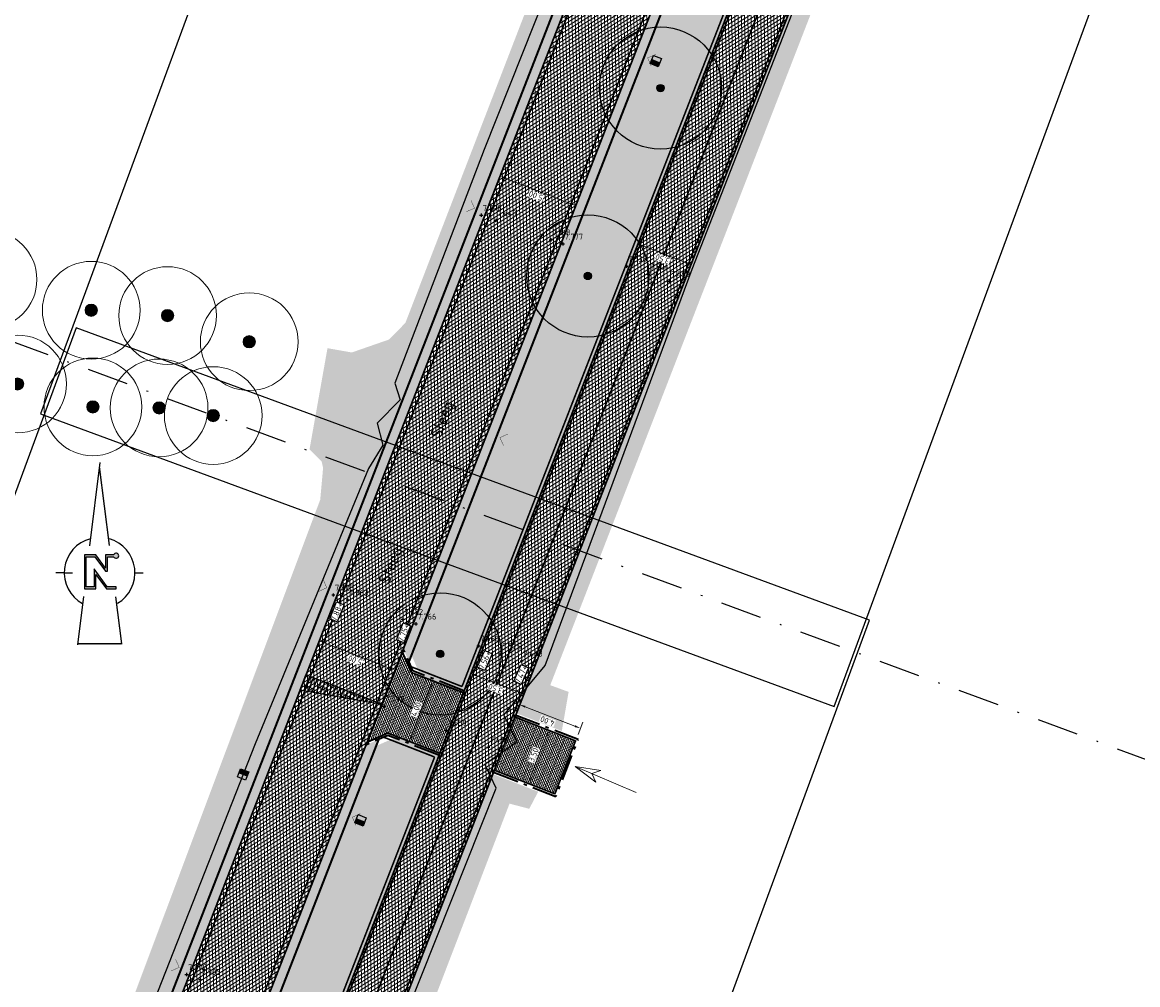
# Model space of a CAD drawing. Header units: metres. Extents: x 157685 to 160831, y 403691 to 406312.
# Tile 106 of 134: x 159991 to 160060, y 405429 to 405488. Entities that reach past the tile are written whole.
import ezdxf
from ezdxf.enums import TextEntityAlignment as Align

# ---------------------------------------------------------------- set-up
doc = ezdxf.new("R2010")
doc.units = ezdxf.units.M
doc.header["$PDMODE"] = 35
for name, pattern in [('DASHDOT2', [12.7, 6.35, -3.175, 0, -3.175]), ('VH-OPSLUITBAND_120X250', [26, 16, -4, 2, -4]), ('VW-1-3_STREEP', [4, 1, -3]), ('VW-30-270_STREEP', [3, 0.3, -2.7])]:
    doc.linetypes.add(name, pattern=pattern)
doc.layers.get('Defpoints').update_dxf_attribs({"color": 171})
for name, color, linetype, lineweight in [('B-WE-GR-BOOM-S', 90, 'Continuous', 25), ('B-WE-GR-BOOM-S (ingemeten)', 90, 'Continuous', 25), ('B-WE-OG-HOOGTEPUNT-S', 7, 'Continuous', 25), ('B-WE-OG-HOOGTEPUNT-T18', 10, 'Continuous', 18), ('B-WE-OG-TOPOGRAFIE-T35', 7, 'Continuous', 35), ('B-WE-OG-TOPOGRAFIE_INRIT-G', 10, 'Continuous', 18), ('N-WE-GR-DOORWORTELBARE RUIMTE-G', 80, 'Continuous', 35), ('N-WE-GR-GRAS-A', 62, 'Continuous', 18), ('N-WE-GW-HOOGTE_AFWERKHOOGTE-T25', 7, 'Continuous', 25), ('N-WE-VH-GESLOTENVERHARDING_ASFALT-A-200', 253, 'Continuous', 18), ('N-WE-VH-HALFVERHARDING_GRASBETONSTEEN-A-200', 132, 'Continuous', 18), ('N-WE-VH-HALFVERHARDING_GRASBETONSTEEN-G', 7, 'Continuous', 35), ('N-WE-VH-KANTOPSLUITING_OPSLUITBAND_120X250-G', 4, 'VH-OPSLUITBAND_120X250', 35), ('N-WE-VH-KANTVERHARDING-G', 7, 'Continuous', 30), ('N-WE-VH-M', 7, 'Continuous', 18), ('N-WE-VH-OPENVERHARDING_BETONSTRAATSTEEN-A-200', 252, 'Continuous', 18), ('N-WE-VH-VERHARDING_ASFALT-A', 252, 'Continuous', 18), ('N-WE-VW-MARKERING_LANGS_STREEP_13_010-G', 7, 'VW-1-3_STREEP', 13), ('N-WE-VW-MARKERING_LANGS_STREEP_30270_010-G', 7, 'VW-30-270_STREEP', 13), ('N-WE-VW-MARKERING_LANGS_STREEP_DOORGETROKKEN_010-G', 7, 'Continuous', 13), ('X-XX-AL-BLADVERWIJZING_AS-G', 7, 'DASHDOT2', 25), ('X-XX-AL-ORIENTATIE-S', 7, 'Continuous', 25)]:
    doc.layers.add(name, color=color, linetype=linetype, lineweight=lineweight)
doc.layers.add('Iv-a-afwateringsprofiel', color=5, linetype='Continuous')
doc.styles.add('NLCS-ISO', font='NLCS-ISO.TTF')
doc.styles.add('NLCS-ISO-M200-T18', font='NLCS-ISO.TTF', dxfattribs={"height": 0.36})
doc.styles.add('NLCS-ISO-M200-T35', font='NLCS-ISO.TTF', dxfattribs={"height": 0.7})
doc.dimstyles.new('NLCS-M200-T18-PIJL_L2_H2', dxfattribs={"dimscale": 0.2, "dimtxt": 0.36, "dimasz": 1.8, "dimexe": 2, "dimexo": 2, "dimgap": 0.7, "dimtad": 1, "dimzin": 0, "dimdsep": 46, "dimtxsty": 'NLCS-ISO-M200-T18', "dimcen": 0, "dimdle": 2, "dimclrd": 256, "dimclre": 256, "dimclrt": 256, "dimazin": 0, "dimtfac": 1, "dimtofl": 0, "dimtmove": 0, "dimatfit": 3, "dimfxl": 2, "dimfxlon": 1, "dimtfill": 1, "dimtfillclr": 256, "dimtolj": 1, "dimtzin": 0, "dimlwd": -1, "dimlwe": -1, "dimarcsym": 0})
pattern_1 = [(0, (0, 0), (1, 1), [0.12, -0.8]), (45, (0.4, 0.2), (-0.113137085, 1.8667619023), [0.12, -0.8]), (30, (0.08, 0.12), (0.2274613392, 1.2860254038), [0.12, -0.8]), (15, (0.32, 0.48), (0.3856270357, 0.724494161), [0.12, -0.8]), (135, (0.16, 2), (-0.02828427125, -0.6505382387), [0.12, -0.8]), (150, (1.2, 0.4), (0.2156921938, -0.5864101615), [0.12, -0.8]), (165, (0.24, 0.04), (0.1434520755, -0.7010146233), [0.12, -0.8]), (85, (0.4, 0.4), (-0.8726773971, 1.0400164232), [0.12, -0.8]), (100, (0, 0), (-1.1121176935, 0.7787131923), [0.12, -0.8])]
pattern_2 = [(45, (0, 0), (-0.19798989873, 0.19798989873), [0.14, -0.14]), (135, (0, 0), (-0.19798989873, -0.19798989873), [0.14, -0.14]), (45, (-0.099, 0.099), (-0.19798989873, 0.19798989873), [0.14, -0.14]), (135, (0.099, 0.099), (-0.19798989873, -0.19798989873), [0.14, -0.14])]

# ---------------------------------------------------------------- blocks, each defined once
blk = doc.blocks.new('inrit')
at = {"linetype": 'Continuous'}
for p, q in [((0, 0), (4.064, 0)), ((4.064, 0), (2.532, 0.38)), ((2.532, 0.38), (2.971, 0)), ((4.064, 0), (2.532, -0.38)), ((2.532, -0.38), (2.971, 0))]:
    blk.add_line(p, q, dxfattribs=at)
blk = doc.blocks.new('Noordpijl Advin')
blk.add_hatch(color=256).paths.add_polyline_path([(2.18, 2.74), (0.92, 2.74), (0.92, 0.69), (-0.59, 2.74), (-2.32, 2.74), (-2.32, -2.44), (-0.56, -2.44), (-0.56, -0.24), (1.04, -2.44), (2.54, -2.44), (2.54, -2.17), (1.18, -2.17), (-0.83, 0.59), (-0.83, -2.17), (-2.05, -2.17), (-2.05, 2.47), (-0.72, 2.47), (0.91, 0.24), (1.19, 0.24), (1.19, 2.47), (2.18, 2.47, 5.532946)])
for p, q in [((0.03, 16.93), (-1.54, 4.14)), ((-2.5, -3.65), (-3.41, -11.07))]:
    blk.add_line(p, q)
for points in [[(-0.05, 16.28), (1.46, 4.17)], [(-5.42, 0), (-6.7, 0)], [(-5.42, 0), (-4.14, 0)], [(5.42, 0), (6.7, 0)], [(2.44, -3.69), (3.34, -10.91), (-3.39, -10.91)]]:
    blk.add_lwpolyline(points)
blk.add_lwpolyline([(2.18, 2.74), (0.92, 2.74), (0.92, 0.69), (-0.59, 2.74), (-2.32, 2.74), (-2.32, -2.44), (-0.56, -2.44), (-0.56, -0.24), (1.04, -2.44), (2.54, -2.44), (2.54, -2.17), (1.18, -2.17), (-0.83, 0.59), (-0.83, -2.17), (-2.05, -2.17), (-2.05, 2.47), (-0.72, 2.47), (0.91, 0.24), (1.19, 0.24), (1.19, 2.47), (2.18, 2.47), (2.18, 2.47, 5.532946)], format="xyb", close=True)
for start, end in [(105.0458, 240.9591), (300.177, 74.0417)]:
    blk.add_arc((0, 0), 5.42, start, end)
for points in [[(-0.05, 16.28), (0.03, 16.93), (1.46, 4.17), (1.63, 4.11)], [(2.42, -3.7), (2.57, -3.59), (3.34, -10.91), (3.52, -11.07)], [(-3.41, -11.07), (-3.39, -10.91), (3.52, -11.07), (3.34, -10.91)]]:
    blk.add_solid(points)
blk = doc.blocks.new('*D837')
at = {"layer": 'Defpoints', "color": 0, "transparency": 16777216}
for p in [(160016.36, 405447.192), (160016.36, 405447.192), (160014.91, 405443.464)]:
    blk.add_point(p, dxfattribs=at)
at = {"layer": 'N-WE-VH-M', "transparency": 16777216}
for p, q in [((160016.36, 405447.192), (160016.733, 405447.047)), ((160015.04, 405443.8), (160016.23, 405446.857)), ((160014.91, 405443.464), (160015.282, 405443.319))]:
    blk.add_line(p, q, dxfattribs=at)
for points in [[(160016.174, 405446.878), (160016.285, 405446.835), (160016.36, 405447.192)], [(160014.984, 405443.822), (160015.096, 405443.778), (160014.91, 405443.464)]]:
    blk.add_solid(points, dxfattribs=at)
at = {"layer": 'N-WE-VH-M', "transparency": 16777216, "insert": (160015.337, 405445.444), "char_height": 0.36, "attachment_point": 5, "rotation": 68.74032, "style": 'NLCS-ISO-M200-T18', "bg_fill": 3, "box_fill_scale": 1.1, "bg_fill_color": 256, "bg_fill_true_color": 13158600, "bg_fill_transparency": 0}
blk.add_mtext('\\A1;4.00', dxfattribs=at)
blk = doc.blocks.new('*D838')
at = {"layer": 'Defpoints', "color": 0, "transparency": 16777216}
for p in [(160023.479, 405444.154), (160023.479, 405444.154), (160022.21, 405440.892)]:
    blk.add_point(p, dxfattribs=at)
at = {"layer": 'N-WE-VH-M', "transparency": 16777216}
for p, q in [((160023.479, 405444.154), (160023.852, 405444.009)), ((160022.34, 405441.228), (160023.348, 405443.819)), ((160022.21, 405440.892), (160022.582, 405440.747))]:
    blk.add_line(p, q, dxfattribs=at)
for points in [[(160023.292, 405443.84), (160023.404, 405443.797), (160023.479, 405444.154)], [(160022.284, 405441.25), (160022.396, 405441.206), (160022.21, 405440.892)]]:
    blk.add_solid(points, dxfattribs=at)
at = {"layer": 'N-WE-VH-M', "transparency": 16777216, "insert": (160022.546, 405442.639), "char_height": 0.36, "attachment_point": 5, "rotation": 68.74032, "style": 'NLCS-ISO-M200-T18', "bg_fill": 3, "box_fill_scale": 1.1, "bg_fill_color": 256, "bg_fill_true_color": 13158600, "bg_fill_transparency": 0}
blk.add_mtext('\\A1;3.50', dxfattribs=at)
blk = doc.blocks.new('*D839')
at = {"layer": 'Defpoints', "color": 0, "transparency": 16777216}
for p in [(160021.692, 405445.727), (160021.395, 405444.965), (160025.123, 405443.515)]:
    blk.add_point(p, dxfattribs=at)
at = {"layer": 'N-WE-VH-M', "transparency": 16777216}
for p, q in [((160021.547, 405445.355), (160021.837, 405446.1)), ((160025.084, 405444.408), (160022.027, 405445.597)), ((160025.275, 405443.904), (160025.565, 405444.65))]:
    blk.add_line(p, q, dxfattribs=at)
for points in [[(160022.006, 405445.541), (160022.049, 405445.653), (160021.692, 405445.727)], [(160025.062, 405444.352), (160025.106, 405444.463), (160025.42, 405444.277)]]:
    blk.add_solid(points, dxfattribs=at)
at = {"layer": 'N-WE-VH-M', "transparency": 16777216, "insert": (160023.397, 405444.721), "char_height": 0.36, "attachment_point": 5, "rotation": 158.74032, "style": 'NLCS-ISO-M200-T18', "bg_fill": 3, "box_fill_scale": 1.1, "bg_fill_color": 256, "bg_fill_true_color": 13158600, "bg_fill_transparency": 0}
blk.add_mtext('\\A1;4.00', dxfattribs=at)
blk = doc.blocks.new('*D845')
at = {"layer": 'Defpoints', "color": 0, "transparency": 16777216}
for p in [(160009.378, 405449.656), (160009.378, 405449.656), (160014.038, 405447.843)]:
    blk.add_point(p, dxfattribs=at)
at = {"layer": 'N-WE-VH-M', "transparency": 16777216}
for p, q in [((160009.378, 405449.656), (160009.523, 405450.029)), ((160013.703, 405447.973), (160009.714, 405449.525)), ((160014.038, 405447.843), (160014.183, 405448.216))]:
    blk.add_line(p, q, dxfattribs=at)
for points in [[(160009.692, 405449.469), (160009.736, 405449.581), (160009.378, 405449.656)], [(160013.681, 405447.918), (160013.724, 405448.029), (160014.038, 405447.843)]]:
    blk.add_solid(points, dxfattribs=at)
at = {"layer": 'N-WE-VH-M', "transparency": 16777216, "insert": (160011.592, 405448.451), "char_height": 0.36, "attachment_point": 5, "rotation": 158.74032, "style": 'NLCS-ISO-M200-T18', "bg_fill": 3, "box_fill_scale": 1.1, "bg_fill_color": 256, "bg_fill_true_color": 13158600, "bg_fill_transparency": 0}
blk.add_mtext('\\A1;5.00', dxfattribs=at)
blk = doc.blocks.new('*D846')
at = {"layer": 'Defpoints', "color": 0, "transparency": 16777216}
for p in [(160018.683, 405447.648), (160021.945, 405446.379), (160021.945, 405446.379)]:
    blk.add_point(p, dxfattribs=at)
at = {"layer": 'N-WE-VH-M', "transparency": 16777216}
for p, q in [((160018.683, 405447.648), (160018.828, 405448.02)), ((160019.019, 405447.517), (160021.61, 405446.509)), ((160021.945, 405446.379), (160022.09, 405446.751))]:
    blk.add_line(p, q, dxfattribs=at)
for points in [[(160018.997, 405447.461), (160019.041, 405447.573), (160018.683, 405447.648)], [(160021.588, 405446.453), (160021.631, 405446.565), (160021.945, 405446.379)]]:
    blk.add_solid(points, dxfattribs=at)
at = {"layer": 'N-WE-VH-M', "transparency": 16777216, "insert": (160020.198, 405446.715), "char_height": 0.36, "attachment_point": 5, "rotation": 158.74032, "style": 'NLCS-ISO-M200-T18', "bg_fill": 3, "box_fill_scale": 1.1, "bg_fill_color": 256, "bg_fill_true_color": 13158600, "bg_fill_transparency": 0}
blk.add_mtext('\\A1;3.50', dxfattribs=at)
blk = doc.blocks.new('*D847')
at = {"layer": 'Defpoints', "color": 0, "transparency": 16777216}
for p in [(160020.471, 405478.167), (160020.471, 405478.167), (160025.131, 405476.354)]:
    blk.add_point(p, dxfattribs=at)
at = {"layer": 'N-WE-VH-M', "transparency": 16777216}
for p, q in [((160020.471, 405478.167), (160020.616, 405478.54)), ((160024.796, 405476.485), (160020.807, 405478.037)), ((160025.131, 405476.354), (160025.276, 405476.727))]:
    blk.add_line(p, q, dxfattribs=at)
for points in [[(160020.785, 405477.981), (160020.829, 405478.093), (160020.471, 405478.167)], [(160024.774, 405476.429), (160024.817, 405476.541), (160025.131, 405476.354)]]:
    blk.add_solid(points, dxfattribs=at)
at = {"layer": 'N-WE-VH-M', "transparency": 16777216, "insert": (160022.685, 405476.963), "char_height": 0.36, "attachment_point": 5, "rotation": 158.74032, "style": 'NLCS-ISO-M200-T18', "bg_fill": 3, "box_fill_scale": 1.1, "bg_fill_color": 256, "bg_fill_true_color": 13158600, "bg_fill_transparency": 0}
blk.add_mtext('\\A1;5.00', dxfattribs=at)
blk = doc.blocks.new('*D848')
at = {"layer": 'Defpoints', "color": 0, "transparency": 16777216}
for p in [(160028.941, 405474.013), (160032.203, 405472.744), (160032.203, 405472.744)]:
    blk.add_point(p, dxfattribs=at)
at = {"layer": 'N-WE-VH-M', "transparency": 16777216}
for p, q in [((160028.941, 405474.013), (160029.086, 405474.385)), ((160029.277, 405473.882), (160031.868, 405472.874)), ((160032.203, 405472.744), (160032.348, 405473.116))]:
    blk.add_line(p, q, dxfattribs=at)
for points in [[(160029.255, 405473.826), (160029.299, 405473.938), (160028.941, 405474.013)], [(160031.846, 405472.818), (160031.889, 405472.93), (160032.203, 405472.744)]]:
    blk.add_solid(points, dxfattribs=at)
at = {"layer": 'N-WE-VH-M', "transparency": 16777216, "insert": (160030.456, 405473.08), "char_height": 0.36, "attachment_point": 5, "rotation": 158.74032, "style": 'NLCS-ISO-M200-T18', "bg_fill": 3, "box_fill_scale": 1.1, "bg_fill_color": 256, "bg_fill_true_color": 13158600, "bg_fill_transparency": 0}
blk.add_mtext('\\A1;3.50', dxfattribs=at)
blk = doc.blocks.new('SGR-BOOM_GBKN-SO')
at = {"linetype": 'ByBlock', "lineweight": 18}
h = blk.add_hatch(color=0, dxfattribs=at)
h.dxf.hatch_style = 1
edge = h.paths.add_edge_path()
edge.add_arc((0, 0), 0.25, 0, 360)
at = {"color": 0, "linetype": 'ByBlock', "lineweight": 18}
for radius in [2, 0.25]:
    blk.add_circle((0, 0), radius, dxfattribs=at)
at = {"color": 0, "linetype": 'ByBlock', "lineweight": 18, "style": 'NLCS-ISO'}
blk.add_attdef('SOORT', (2.5, 0), '', height=1.5, dxfattribs=at)
blk = doc.blocks.new('SGR-BOOM_01')
at = {"ltscale": 0.1}
h = blk.add_hatch(color=256, dxfattribs=at)
edge = h.paths.add_edge_path()
edge.add_arc((0, 0), 0.15, 0, 360)
for radius in [2.5, 0.045]:
    blk.add_circle((0, 0), radius)
blk.add_circle((0, 0), 0.15, dxfattribs=at)
blk = doc.blocks.new('SOG-HOOGTEPUNT-SO')
for p, q in [((-0.5, 0), (0.5, 0)), ((0, 0.5), (0, -0.5))]:
    blk.add_line(p, q)
blk = doc.blocks.new('*U877')
h = blk.add_hatch()
h.set_pattern_fill('AMO-BODEM_LEEM', color=256, scale=0.1, angle=135, pattern_type=2)
h.set_pattern_definition([(270, (2.00026, -1.5295), (0.25, -6e-17), [])])
h.paths.add_polyline_path([(5, 0), (5, 1), (0, 0)])
blk.add_lwpolyline([(5, 0), (5, 1), (0, 0)], close=True)
blk = doc.blocks.new('*U887')
at = {"true_color": 0xff0000}
h = blk.add_hatch(dxfattribs=at)
h.set_pattern_fill('ANGLE', color=1)
h.set_pattern_definition([(0, (-159856.017, -405056.472), (0, 6.985), [5.08, -1.905]), (90, (-159856.017, -405056.472), (-6.985, 4e-16), [5.08, -1.905])])
h.paths.add_polyline_path([(-0.27, 0), (0, 0), (0, 0.54), (-0.27, 0.54)])
h = blk.add_hatch(color=1, dxfattribs=at)
h.dxf.hatch_style = 1
h.paths.add_polyline_path([(-0.27, 0), (0, 0), (0, 0.54), (-0.27, 0.54)])
for points in [[(-0.27, 0.54), (0.27, 0.54), (0.27, 0), (-0.27, 0), (-0.27, 0.54)], [(0, 0.54), (0, 0)]]:
    blk.add_lwpolyline(points)

msp = doc.modelspace()

# ---------------------------------------------------------------- hatches: boundary and pattern name
at = {"layer": 'N-WE-GR-GRAS-A'}
h = msp.add_hatch(dxfattribs=at)
h.set_pattern_fill('AGR-GRAS_01-SO', color=256, scale=0.04, pattern_type=2)
h.set_pattern_definition(pattern_1)
h.paths.add_polyline_path([(159817.88, 405032.362, -0.424454), (159807.644, 405029.435), (159804.914, 405031.014), (159806.699, 405031.374), (159807.04, 405031.16), (159809.611, 405030.341), (159812.223, 405030.001), (159814.279, 405030.385), (159814.444, 405031.62), (159813.956, 405032.225), (159812.24, 405033.242), (159814.061, 405034.81), (159814.821, 405034.474), (159815.499, 405034.412), (159816.417, 405034.658), (159816.957, 405035.035), (159820.306, 405041.495), (159822.354, 405045.432), (159826.608, 405053.294), (159829.725, 405059.052), (159832.692, 405064.536), (159835.745, 405070.219), (159838.974, 405076.357), (159841.673, 405081.486), (159844.782, 405087.395), (159847.856, 405093.237), (159850.968, 405099.349), (159854.692, 405106.67), (159860.211, 405117.424), (159863.424, 405123.362), (159868.745, 405133.193), (159871.694, 405138.643), (159873.819, 405142.569), (159873.564, 405143.583), (159872.949, 405144.16), (159873.919, 405145.714), (159874.706, 405145.546), (159875.891, 405145.955), (159876.272, 405146.354), (159878.915, 405151.37), (159881.626, 405156.547), (159887.3, 405167.379), (159892.348, 405177.017), (159893.538, 405179.288), (159894.727, 405181.558), (159894.969, 405183.164), (159894.413, 405184.005), (159892.825, 405184.615), (159896.102, 405188.599), (159896.903, 405188.438), (159898.181, 405188.684), (159899.684, 405190.033), (159902.693, 405195.871), (159907.587, 405205.368), (159913.308, 405216.471), (159918.345, 405227.099), (159923.398, 405237.862), (159925.996, 405243.395), (159929.861, 405251.628), (159929.911, 405253.028), (159929.35, 405253.63), (159928.363, 405254.141), (159928.977, 405259.516), (159929.897, 405259.351), (159931.062, 405259.363), (159932.331, 405262.333), (159931.733, 405263.36), (159931.174, 405263.618), (159932.61, 405267.191), (159933.738, 405266.939), (159934.813, 405267.403), (159935.788, 405268.797), (159941.199, 405282.588), (159944.925, 405292.087), (159949.226, 405303.047), (159953.271, 405313.358), (159953.284, 405314.495), (159952.883, 405315.118), (159952.236, 405315.511), (159951.529, 405315.708), (159958.367, 405330.954), (159959.877, 405331.032), (159960.96, 405331.735), (159963.545, 405338.749), (159973.564, 405364.96), (159984.162, 405391.33), (159983.822, 405392.929), (159983.104, 405393.589), (159982.386, 405393.853), (159984.688, 405397.951), (159985.985, 405397.984), (159987.076, 405398.897), (159989.441, 405405.903), (159988.08, 405407.062), (159988.527, 405412.178), (159989.913, 405411.732), (159991.291, 405411.789), (159992.095, 405412.104), (159998.54, 405429.26), (160007.144, 405452.168), (160009.451, 405458.31), (160009.626, 405460.261), (160009.534, 405460.661), (160008.794, 405461.402), (160009.895, 405467.605), (160011.385, 405467.341), (160013.662, 405468.133), (160014.677, 405469.155), (160026.945, 405500.93), (160034.732, 405521.157), (160042.307, 405541.725), (160047.868, 405557.494), (160047.613, 405559.249), (160046.719, 405560.154), (160045.615, 405560.352), (160047.615, 405564.794), (160048.822, 405564.245), (160050.393, 405564.15), (160050.929, 405564.713), (160051.128, 405565.102), (160051.131, 405565.949), (160048.346, 405567.585), (160050.106, 405571.699), (160050.699, 405570.911), (160051.669, 405570.665), (160053.018, 405570.643), (160053.937, 405571.219), (160058.546, 405583.325), (160064.681, 405599.441), (160069.547, 405612.223), (160069.547, 405613.704), (160068.895, 405614.706), (160068.177, 405615.094), (160070.544, 405619.483), (160072.047, 405619.276), (160073.333, 405619.76), (160078.747, 405633.948), (160089.139, 405660.966), (160104.332, 405700.743), (160104.711, 405703.242), (160102.967, 405704.018), (160104.913, 405706.755), (160106.026, 405706.74), (160107.223, 405707.65), (160113.438, 405722.727), (160116.435, 405730.391), (160119.562, 405738.667), (160120.942, 405742.345), (160122.757, 405748.868), (160125.062, 405762.264), (160125.783, 405769.64), (160126.167, 405777.242), (160126.228, 405782.311), (160136.358, 405786.141), (160140.472, 405781.823, -0.371428), (160141.084, 405769.566, 0.072691), (160116.017, 405725.393), (160115.447, 405723.929), (159939.59, 405271.939, -0.029628), (159902.699, 405191.562)])
h = msp.add_hatch(dxfattribs=at)
h.set_pattern_fill('AGR-GRAS_01-SO', color=256, scale=0.04, pattern_type=2)
h.set_pattern_definition(pattern_1)
h.paths.add_polyline_path([(160046.553, 405519.278), (160043.943, 405520.294), (160042.649, 405519.724), (160015.045, 405448.777), (160015.615, 405447.482), (160018.224, 405446.467)])
h = msp.add_hatch(dxfattribs=at)
h.set_pattern_fill('AGR-GRAS_01-SO', color=256, scale=0.04, pattern_type=2)
h.set_pattern_definition(pattern_1)
h.paths.add_polyline_path([(160024.698, 405446.509), (160023.571, 405446.922), (160025.32, 405451.427), (160028.957, 405460.797), (160033.14, 405471.572), (160035.714, 405478.201), (160040.836, 405491.397), (160044.376, 405500.514), (160050.501, 405516.292), (160052.08, 405515.72), (160052.611, 405516.921), (160049.815, 405518.009), (160021.486, 405445.198), (160024.282, 405444.11)])
h = msp.add_hatch(dxfattribs=at)
h.set_pattern_fill('AGR-GRAS_01-SO', color=256, scale=0.04, pattern_type=2)
h.set_pattern_definition(pattern_1)
h.paths.add_polyline_path([(160016.774, 405442.739), (160014.164, 405443.754), (160012.87, 405443.185), (159999.325, 405408.373), (159999.894, 405407.078), (160002.504, 405406.063)])
h = msp.add_hatch(dxfattribs=at)
h.set_pattern_fill('AGR-GRAS_01-SO', color=256, scale=0.04, pattern_type=2)
h.set_pattern_definition(pattern_1)
h.paths.add_polyline_path([(160021.071, 405439.651), (160022.28, 405439.334), (160022.831, 405440.382), (160020.035, 405441.47), (160005.766, 405404.794), (160008.561, 405403.706), (160009, 405404.909), (160007.861, 405405.232), (160010.227, 405411.396), (160013.791, 405420.684), (160018.227, 405432.24)])
at = {"layer": 'N-WE-VH-GESLOTENVERHARDING_ASFALT-A-200', "true_color": 0xcf7363}
h = msp.add_hatch(dxfattribs=at)
h.set_pattern_fill('AVH-ASFALT-SO', color=23, scale=0.2, pattern_type=2)
h.set_pattern_definition([(31.649933, (159085.91157, 404918.0169), (-0.104945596, 0.170253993), []), (91.649933, (159085.91157, 404918.0169), (-0.19991708, -0.005758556), [])])
edge = h.paths.add_edge_path()
edge.add_line((160304.255, 405864.088), (160302.599, 405867.141))
edge.add_arc((160350.282, 405779.241), 100, 118.47876, 119.83115)
edge.add_line((160300.538, 405865.991), (160213.933, 405816.329))
edge.add_arc((160320.137, 405631.119), 213.5, 119.83115, 154.59169)
edge.add_line((160127.288, 405722.724), (160119.387, 405706.09))
edge.add_arc((160167.712, 405683.135), 53.5, 154.59169, 158.74032)
edge.add_line((160117.853, 405702.534), (159992.771, 405381.048))
edge.add_line((159992.771, 405381.048), (159995.433, 405378.236))
edge.add_line((159995.433, 405378.236), (160121.114, 405701.265))
edge.add_arc((160167.712, 405683.135), 50, 154.59169, 158.74032, ccw=False)
edge.add_line((160122.548, 405704.588), (160130.45, 405721.223))
edge.add_arc((160320.137, 405631.119), 210, 119.83115, 154.59169, ccw=False)
edge.add_line((160215.674, 405813.293), (160304.255, 405864.088))
at = {"layer": 'N-WE-VH-HALFVERHARDING_GRASBETONSTEEN-A-200'}
h = msp.add_hatch(dxfattribs=at)
h.set_pattern_fill('AVH-GRASBETONSTEEN_02-SO', color=256, scale=0.2, pattern_type=2)
h.set_pattern_definition(pattern_2)
h.paths.add_polyline_path([(160084.587, 405642.957), (160084.136, 405643.453), (160023.468, 405487.525), (160023.944, 405487.093)])
h = msp.add_hatch(dxfattribs=at)
h.set_pattern_fill('AVH-GRASBETONSTEEN_02-SO', color=256, scale=0.2, pattern_type=2)
h.set_pattern_definition(pattern_2)
h.paths.add_polyline_path([(160044.327, 405525.692), (160044.668, 405524.915), (160088.793, 405638.324), (160088.342, 405638.821)])
h.paths.add_polyline_path([(160042.805, 405520.125), (160042.028, 405519.784), (160027.909, 405483.495), (160028.385, 405483.063)])
h = msp.add_hatch(dxfattribs=at)
h.set_pattern_fill('AVH-GRASBETONSTEEN_02-SO', color=256, scale=0.2, pattern_type=2)
h.set_pattern_definition(pattern_2)
h.paths.add_polyline_path([(160023.944, 405487.093), (160023.468, 405487.525), (159939.59, 405271.939, -0.029628), (159902.699, 405191.562), (159853.618, 405099.44), (159854.098, 405099.065), (159903.228, 405191.28, 0.029628), (159940.149, 405271.721)])
h = msp.add_hatch(dxfattribs=at)
h.set_pattern_fill('AVH-GRASBETONSTEEN_02-SO', color=256, scale=0.2, pattern_type=2)
h.set_pattern_definition(pattern_2)
edge = h.paths.add_edge_path()
edge.add_line((159937.86, 405251.129), (159937.073, 405250.805))
edge.add_arc((159243.519, 405542.762), 752.5, 331.95211, 337.171007, ccw=False)
edge.add_line((159907.641, 405188.929), (159858.102, 405095.946))
edge.add_line((159858.102, 405095.946), (159858.582, 405095.572))
edge.add_line((159858.582, 405095.572), (159908.171, 405188.647))
edge.add_arc((159243.519, 405542.762), 753.1, 331.95211, 337.216917)
edge = h.paths.add_edge_path()
edge.add_line((159997.305, 405403.182), (159996.529, 405402.84))
edge.add_line((159996.529, 405402.84), (159944.808, 405269.908))
edge.add_arc((159243.519, 405542.762), 752.5, 337.653806, 338.740321, ccw=False)
edge.add_line((159939.509, 405256.66), (159939.834, 405255.874))
edge.add_arc((159243.519, 405542.762), 753.1, 337.607963, 338.740321)
edge.add_line((159945.368, 405269.691), (159997.305, 405403.182))
h.paths.add_polyline_path([(160013.026, 405443.586), (160012.249, 405443.244), (159998.827, 405408.748), (159999.169, 405407.972)])
h.paths.add_polyline_path([(160014.548, 405449.152), (160014.889, 405448.376), (160028.385, 405483.063), (160027.909, 405483.495)])
at = {"layer": 'N-WE-VH-OPENVERHARDING_BETONSTRAATSTEEN-A-200'}
h = msp.add_hatch(dxfattribs=at)
h.set_pattern_fill('AVH-BSS_KEIFORMAAT_HALFST-SO', color=256, scale=0.1, pattern_type=2)
h.set_pattern_definition([(338.740321, (159242.95949, 405542.97912), (0.135926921, 0.059781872), [0.105, -0.105]), (68.740321, (159242.95949, 405542.97912), (-0.097854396, 0.038072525), [])])
h.paths.add_polyline_path([(160018.224, 405446.467), (160015.055, 405447.7), (160014.486, 405448.994), (160012.31, 405443.403), (160013.605, 405443.972), (160016.774, 405442.739)])
h = msp.add_hatch(dxfattribs=at)
h.set_pattern_fill('AVH-BSS_KEIFORMAAT_HALFST-SO', color=256, scale=0.1, pattern_type=2)
h.set_pattern_definition([(338.740321, (159243.51866, 405542.76156), (0.135926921, 0.059781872), [0.105, -0.105]), (68.740321, (159243.51866, 405542.76156), (-0.097854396, 0.038072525), [])])
h.paths.add_polyline_path([(160025.123, 405443.515), (160021.395, 405444.965), (160020.126, 405441.703), (160023.854, 405440.253)])
at = {"layer": 'N-WE-VH-VERHARDING_ASFALT-A'}
h = msp.add_hatch(dxfattribs=at)
h.set_pattern_fill('AVH-ASFALT', color=256, scale=0.2, angle=90, pattern_type=2)
h.set_pattern_definition([(211.95211, (160401.9374, 405586.9289), (0.10584205, -0.169698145), []), (271.95211, (160401.9374, 405586.9289), (0.19988393, 0.00681283), [])])
h.paths.add_polyline_path([(160120.891, 405722.479), (160121.235, 405723.363, -0.072691), (160145.504, 405766.127), (160141.558, 405769.198, 0.072691), (160116.576, 405725.176), (160116.002, 405723.7), (159940.149, 405271.721, -0.029628), (159903.228, 405191.28), (159818.409, 405032.079), (159822.822, 405029.728), (159907.641, 405188.929, 0.029628), (159944.808, 405269.908)])

# ---------------------------------------------------------------- linework, layer by layer
at = {"color": 210, "const_width": 0.02}
for points in [[(160029.766, 405484.924), (160029.549, 405485.419), (160030.044, 405485.635)], [(160018.702, 405476.691), (160018.919, 405476.197), (160018.424, 405475.98)], [(160020.701, 405461.625), (160020.484, 405462.12), (160020.979, 405462.337)], [(160009.637, 405453.393), (160009.854, 405452.898), (160009.359, 405452.681)], [(160011.636, 405438.327), (160011.419, 405438.821), (160011.914, 405439.038)], [(160000.572, 405430.094), (160000.789, 405429.599), (160000.295, 405429.383)]]:
    msp.add_lwpolyline(points, dxfattribs=at)
at = {"layer": 'Defpoints'}
for points in [[(160040.994, 405445.622), (160122.524, 405666.843), (160073.87, 405684.774), (159992.281, 405463.573)], [(159976.091, 405268.897), (160043.171, 405450.91), (159994.459, 405468.863), (159927.379, 405286.85)]]:
    msp.add_lwpolyline(points, close=True, dxfattribs=at)
for points in [[(160084.034, 405645.572), (160070.116, 405610.723), (160059.128, 405582.2), (160042.153, 405538.614), (160031.825, 405510.77), (160019.511, 405479.8), (160014.033, 405465.463), (160014.359, 405464.425), (160012.944, 405463.002), (160013.287, 405461.659), (160012.405, 405460.22), (160005.459, 405443.313), (159993.722, 405413.518)], [(160006.399, 405405.826), (160020.249, 405440.598), (160019.546, 405442.075), (160021.54, 405443.469), (160020.718, 405445.085), (160023.252, 405448.12), (160032.29, 405472.446), (160041.842, 405496.896), (160049.613, 405516.956), (160049.211, 405518.381), (160050.88, 405519.856), (160050.501, 405521.682), (160053.427, 405525.798), (160061.646, 405548.66), (160071.031, 405571.807), (160083.447, 405603.825), (160095.283, 405634.253)]]:
    msp.add_lwpolyline(points, dxfattribs=at)
at = {"layer": 'N-WE-GR-DOORWORTELBARE RUIMTE-G', "const_width": 0.1}
for points in [[(160018.154, 405446.838), (160046.25, 405519.053)], [(160018.154, 405446.838), (160015.031, 405448.053)], [(160016.471, 405442.513), (160013.349, 405443.728)], [(160002.433, 405406.433), (160016.471, 405442.513)]]:
    msp.add_lwpolyline(points, dxfattribs=at)
at = {"layer": 'N-WE-VH-HALFVERHARDING_GRASBETONSTEEN-G'}
msp.add_lwpolyline([(160115.447, 405723.929), (159939.59, 405271.939, -0.029628), (159902.699, 405191.562), (159817.88, 405032.362)], format="xyb", dxfattribs=at)
for points in [[(160042.805, 405520.125), (160014.889, 405448.376)], [(160013.026, 405443.586), (159999.169, 405407.972)]]:
    msp.add_lwpolyline(points, dxfattribs=at)
at = {"layer": 'N-WE-VH-KANTOPSLUITING_OPSLUITBAND_120X250-G', "ltscale": 0.1, "flags": 128}
for points in [[(160018.267, 405446.579), (160015.145, 405447.794), (160014.548, 405449.152)], [(160020.083, 405441.591), (160023.922, 405440.097), (160025.278, 405443.583), (160021.427, 405445.081)], [(160016.73, 405442.627), (160013.608, 405443.842), (160012.249, 405443.244)]]:
    msp.add_lwpolyline(points, dxfattribs=at)
at = {"layer": 'N-WE-VH-KANTVERHARDING-G'}
for points in [[(159822.581, 405020.474), (159825.772, 405026.161, 0.005446), (159830.998, 405035.717), (159911.524, 405186.86, 0.029628), (159948.909, 405268.313), (160117.853, 405702.534, -0.018104), (160119.387, 405706.09), (160127.288, 405722.724, -0.152845), (160213.933, 405816.329), (160300.538, 405865.991, -0.011389), (160304.54, 405868.166), (160313.344, 405872.695)], [(160319.165, 405863.194, -0.289988), (160310.605, 405863.218), (160309.429, 405863.967, 0.278885), (160304.255, 405864.088), (160215.674, 405813.293, 0.152845), (160130.45, 405721.223), (160122.548, 405704.588, 0.018104), (160121.114, 405701.265), (159952.171, 405267.044, -0.004513), (159947.078, 405254.296)], [(159818.409, 405032.079), (159903.228, 405191.28, 0.029628), (159940.149, 405271.721), (160116.002, 405723.7)], [(159802.494, 404961.381), (159794.78, 404967.412, -0.413828), (159793.398, 404978.634, 0.037727), (159801.95, 404991.496), (159809.184, 405004.386, 0.005464), (159814.454, 405014.022), (159907.641, 405188.929, 0.029628), (159944.808, 405269.908), (160120.891, 405722.479)]]:
    msp.add_lwpolyline(points, format="xyb", dxfattribs=at)
for points in [[(160018.224, 405446.467), (160015.055, 405447.7), (160014.486, 405448.994)], [(160020.126, 405441.703), (160023.854, 405440.253), (160025.123, 405443.515), (160021.383, 405444.969)], [(160016.774, 405442.739), (160013.605, 405443.972), (160012.31, 405443.403)]]:
    msp.add_lwpolyline(points, dxfattribs=at)
at = {"layer": 'N-WE-VW-MARKERING_LANGS_STREEP_13_010-G', "const_width": 0.1, "flags": 128}
for points in [[(159820.179, 405034.763), (159903.493, 405191.139, 0.029628), (159940.428, 405271.613), (160116.281, 405723.591), (160116.855, 405725.067, -0.068089), (160139.853, 405766.47, -0.068089)], [(159824.062, 405032.694), (159907.376, 405189.07, 0.029628), (159944.529, 405270.017), (160120.612, 405722.588), (160120.956, 405723.472, -0.06797), (160143.326, 405763.767, -0.06797)]]:
    msp.add_lwpolyline(points, format="xyb", dxfattribs=at)
at = {"layer": 'N-WE-VW-MARKERING_LANGS_STREEP_30270_010-G', "const_width": 0.1, "flags": 128}
msp.add_lwpolyline([(159796.229, 404966.279), (159796.84, 404967.022, 0.105559), (159801.016, 404975.087), (159801.263, 404975.989, -0.055502), (159803.041, 404980.463), (159817.164, 405006.992, -0.005528), (159822.485, 405016.726), (159827.298, 405025.304, 0.005446), (159832.543, 405034.894), (159913.069, 405186.037, 0.029628), (159950.54, 405267.679), (160119.484, 405701.899, -0.018104), (160120.967, 405705.339), (160128.869, 405721.974, -0.152845), (160214.803, 405814.811), (160301.408, 405864.473, -0.011389), (160305.34, 405866.61), (160314.086, 405871.407)], format="xyb", dxfattribs=at)
at = {"layer": 'N-WE-VW-MARKERING_LANGS_STREEP_DOORGETROKKEN_010-G', "const_width": 0.1, "flags": 128}
for points in [[(159822.712, 405020.4), (159825.903, 405026.087, 0.005446), (159831.13, 405035.646), (159911.657, 405186.79, 0.029628), (159949.049, 405268.259), (160117.992, 405702.479, -0.018104), (160119.522, 405706.025), (160127.424, 405722.66, -0.152845), (160214.007, 405816.199), (160300.612, 405865.861, -0.006251), (160302.793, 405867.075, -0.006251)], [(160304.18, 405864.218), (160215.599, 405813.423, 0.152845), (160130.314, 405721.287), (160122.413, 405704.652, 0.018104), (160120.975, 405701.319), (159952.031, 405267.098, -0.004513), (159946.939, 405254.353)]]:
    msp.add_lwpolyline(points, format="xyb", dxfattribs=at)
at = {"layer": 'X-XX-AL-BLADVERWIJZING_AS-G', "ltscale": 0.4, "extrusion": (0.000540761, -0.002142, 0.999998), "elevation": -782.217}
msp.add_lwpolyline([(160094.786, 405428.84), (159949.58, 405482.355)], dxfattribs=at)

# ---------------------------------------------------------------- block references
for p, rotation in [((160030.304, 405485.124), 68.6731579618), ((160004.461, 405441.538), 248.6611350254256), ((160012.174, 405438.527), 68.6731579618)]:
    msp.add_blockref('*U887', p, dxfattribs=dict(rotation=rotation))
at = {"layer": 'B-WE-GR-BOOM-S', "xscale": 1.5, "yscale": 1.5, "zscale": 1.5}
for p in [(159989.056, 405471.823), (159995.393, 405469.931), (160000.081, 405469.607), (160005.094, 405468.003), (159990.871, 405465.409), (159995.494, 405464.002), (159999.557, 405463.937), (160002.882, 405463.47)]:
    msp.add_blockref('SGR-BOOM_GBKN-SO', p, dxfattribs=at)
at = {"layer": 'B-WE-GR-BOOM-S (ingemeten)', "xscale": 1.5, "yscale": 1.5, "zscale": 1.5}
for p in [(160030.34, 405483.569, 7.826), (160025.878, 405472.037, 7.842), (160016.81, 405448.84, 7.828)]:
    msp.add_blockref('SGR-BOOM_01', p, dxfattribs=at)
at = {"layer": 'B-WE-OG-HOOGTEPUNT-S', "xscale": 0.2, "yscale": 0.2, "zscale": 0.2}
for p in [(160019.328, 405475.763, 7.798), (160020.223, 405475.437, 7.843), (160023.607, 405474.26, 7.818), (160024.347, 405474, 7.777), (160028.242, 405472.631, 7.538), (160029.587, 405472.158, 7.504), (160030.881, 405471.704, 7.459), (160010.253, 405452.458, 7.825), (160011.132, 405452.15, 7.863), (160014.515, 405450.964, 7.822), (160015.322, 405450.681, 7.766), (160019.172, 405449.332, 7.56), (160020.539, 405448.853, 7.525), (160021.815, 405448.406, 7.488), (160013.376, 405445.636, 7.779), (160017.174, 405444.164, 7.559), (160019.764, 405443.122, 7.489), (160001.235, 405429.16, 7.872), (160002.07, 405428.865, 7.903)]:
    msp.add_blockref('SOG-HOOGTEPUNT-SO', p, dxfattribs=at)
at = {"layer": 'B-WE-OG-TOPOGRAFIE_INRIT-G', "rotation": 157.037213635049}
msp.add_blockref('inrit', (160028.85, 405440.34), dxfattribs=at)
at = {"layer": 'Iv-a-afwateringsprofiel', "rotation": 158.7403213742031}
msp.add_blockref('*U877', (160013.224, 405445.752), dxfattribs=at)
at = {"layer": 'X-XX-AL-ORIENTATIE-S', "xscale": 0.4, "yscale": 0.4, "zscale": 0.4}
msp.add_blockref('Noordpijl Advin', (159995.907, 405453.82), dxfattribs=at)

# ---------------------------------------------------------------- texts
at = {"layer": 'B-WE-OG-HOOGTEPUNT-T18', "style": 'NLCS-ISO'}
for s, p in [('7.798', (160019.43, 405476.035, 7.798)), ('7.843', (160020.325, 405475.709, 7.843)), ('7.818', (160023.709, 405474.532, 7.818)), ('7.777', (160024.449, 405474.271, 7.777)), ('7.538', (160028.345, 405472.903, 7.538)), ('7.504', (160029.69, 405472.43, 7.504)), ('7.459', (160030.983, 405471.976, 7.459)), ('7.825', (160010.356, 405452.729, 7.825)), ('7.863', (160011.234, 405452.422, 7.863)), ('7.822', (160014.618, 405451.236, 7.822)), ('7.766', (160015.424, 405450.953, 7.766)), ('7.560', (160019.274, 405449.604, 7.56)), ('7.525', (160020.641, 405449.125, 7.525)), ('7.488', (160021.918, 405448.678, 7.488)), ('7.779', (160013.479, 405445.908, 7.779)), ('7.559', (160017.277, 405444.436, 7.559)), ('7.489', (160019.866, 405443.394, 7.489)), ('7.872', (160001.337, 405429.431, 7.872)), ('7.903', (160002.173, 405429.137, 7.903))]:
    msp.add_text(s, height=0.36, rotation=359.89083, dxfattribs=at).set_placement(p)
at = {"layer": 'B-WE-OG-TOPOGRAFIE-T35', "style": 'NLCS-ISO-M200-T35'}
for rotation, p in [(68.3, (160017.032, 405463.192)), (69.2, (160013.854, 405454.247))]:
    msp.add_text('Steeg', height=0.7, rotation=rotation, dxfattribs=at).set_placement(p, align=Align.MIDDLE)

# ---------------------------------------------------------------- next in the draw order: texts
at = {"layer": 'N-WE-GW-HOOGTE_AFWERKHOOGTE-T25', "insert": (160010.474, 405451.418), "char_height": 0.36, "width": 0.97783, "attachment_point": 5, "rotation": 68.05878, "style": 'NLCS-ISO-M200-T18', "bg_fill": 19, "box_fill_scale": 1.2, "bg_fill_color": 256, "bg_fill_transparency": 0}
msp.add_mtext('7.88+', dxfattribs=at)

# ---------------------------------------------------------------- next in the draw order: dimensions: what is measured, and where the dimension line sits
at = {"layer": 'N-WE-VH-M'}
for p1, p2, picture, middle in [((160025.131, 405476.354), (160020.471, 405478.167), '*D847', (160022.685, 405476.963)), ((160028.941, 405474.013), (160032.203, 405472.744), '*D848', (160030.456, 405473.08)), ((160014.038, 405447.843), (160009.378, 405449.656), '*D845', (160011.592, 405448.451)), ((160014.91, 405443.464), (160016.36, 405447.192), '*D837', (160015.337, 405445.444)), ((160022.21, 405440.892), (160023.479, 405444.154), '*D838', (160022.546, 405442.639))]:
    dim = msp.add_aligned_dim(p1=p1, p2=p2, distance=0, dimstyle='NLCS-M200-T18-PIJL_L2_H2', dxfattribs=at)
    dim.commit()
    dim.dimension.update_dxf_attribs({"geometry": picture, "text_midpoint": middle})

# ---------------------------------------------------------------- next in the draw order: texts
at = {"layer": 'N-WE-GW-HOOGTE_AFWERKHOOGTE-T25', "insert": (160014.562, 405450.129), "char_height": 0.36, "width": 0.97783, "attachment_point": 5, "rotation": 68.6181, "style": 'NLCS-ISO-M200-T18', "bg_fill": 19, "box_fill_scale": 1.2, "bg_fill_color": 256, "bg_fill_transparency": 0}
msp.add_mtext('7.75+', dxfattribs=at)

# ---------------------------------------------------------------- next in the draw order: dimensions: what is measured, and where the dimension line sits
at = {"layer": 'N-WE-VH-M'}
dim = msp.add_linear_dim(base=(160021.692, 405445.727), p1=(160025.123, 405443.515), p2=(160021.395, 405444.965), angle=158.74032, dimstyle='NLCS-M200-T18-PIJL_L2_H2', dxfattribs=at)
dim.commit()
dim.dimension.update_dxf_attribs({"geometry": '*D839', "text_midpoint": (160023.513, 405445.019), "dimtype": 161})

# ---------------------------------------------------------------- next in the draw order: dimensions: what is measured, and where the dimension line sits
dim = msp.add_aligned_dim(p1=(160018.683, 405447.648), p2=(160021.945, 405446.379), distance=0, dimstyle='NLCS-M200-T18-PIJL_L2_H2', dxfattribs=at)
dim.commit()
dim.dimension.update_dxf_attribs({"geometry": '*D846', "text_midpoint": (160020.198, 405446.715)})

# ---------------------------------------------------------------- next in the draw order: texts
at = {"layer": 'N-WE-GW-HOOGTE_AFWERKHOOGTE-T25', "char_height": 0.36, "width": 0.97783, "attachment_point": 5, "rotation": 65.8814, "style": 'NLCS-ISO-M200-T18', "bg_fill": 19, "box_fill_scale": 1.2, "bg_fill_color": 256, "bg_fill_transparency": 0}
for s, insert in [('7.56+', (160019.551, 405448.44)), ('7.47+', (160021.785, 405447.57))]:
    msp.add_mtext(s, dxfattribs=dict(at, insert=insert))

doc.saveas('drawing.dxf')
